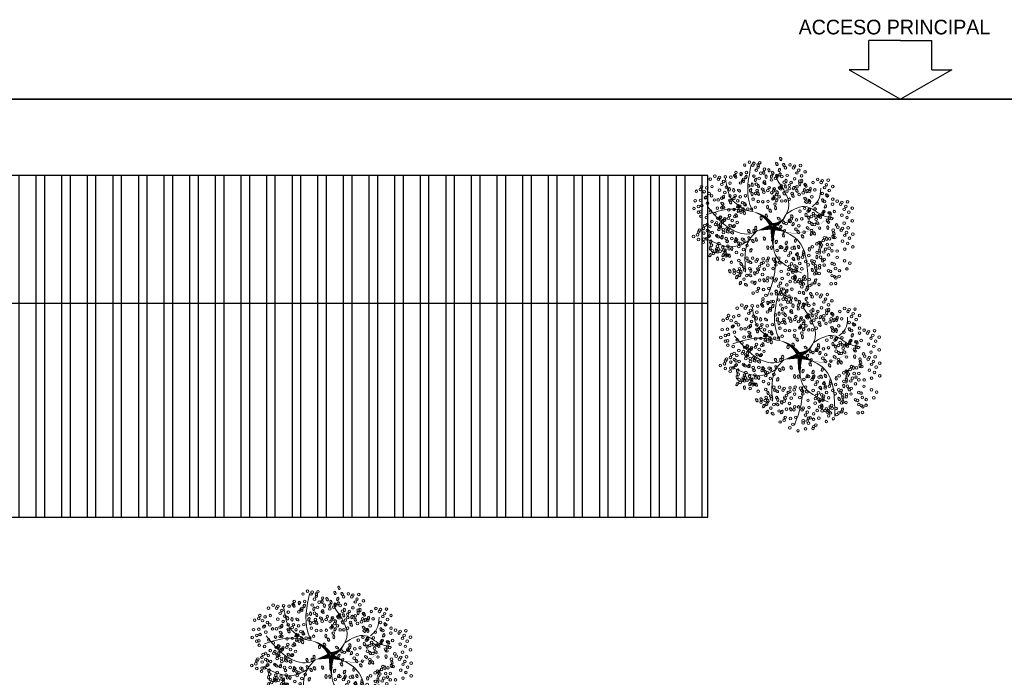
# Model space of a CAD drawing. Header units: millimetres. Extents: x 2017 to 2509, y 466 to 1783.
# Tile 18 of 25: x 2032 to 2061, y 628 to 647. Entities that reach past the tile are written whole.
import ezdxf

# ---------------------------------------------------------------- set-up
doc = ezdxf.new("R2010")
doc.units = ezdxf.units.MM
doc.layers.add('01 - Vegetación', color=3, linetype='Continuous', lineweight=0)

# ---------------------------------------------------------------- blocks, each defined once
blk = doc.blocks.new('SBPLN501')
for p, q in [((-0.4, 0.7), (0, 0)), ((-0.4, 0.43), (-0.4, 0.7)), ((-0.4, 0.43), (-0.8, 0.43)), ((-0.8, 0), (-0.8, 0.43)), ((-0.8, 0), (-0.8, -0.43)), ((-0.4, -0.7), (0, 0)), ((-0.4, -0.43), (-0.8, -0.43)), ((-0.4, -0.43), (-0.4, -0.7))]:
    blk.add_line(p, q)
blk = doc.blocks.new('17')
at = {"layer": '01 - Vegetación'}
for points in [[(4495.84, 1680.23, 1.33, 0.0221, 0.199177), (4489.97, 1684.48, 0.0221, 0.0221, 1.224983)], [(4496.02, 1680.23, 1.33, 0.0221, 0.286986), (4500.47, 1683.82, 0.0221, 0.0221, -1.494927)], [(4497.07, 1679.43, 0.133, 0.0221, 0.381476), (4512.91, 1682.47, 0.0221, 0.0221, -1.841687)], [(4496.02, 1679.76, 1.77, 0.0221, 0), (4491.39, 1678.53, 0.0221, 0.0221, 0)], [(4496.02, 1679.66, 1.77, 0.0221, 0), (4500.28, 1678.15, 0.0221, 0.0221, 0)], [(4496.4, 1679.85, 1.77, 0.0221, 0.074947), (4496.4, 1672.95, 0.0221, 0.0221, 0.762797)]]:
    blk.add_lwpolyline(points, format="xyseb", dxfattribs=at)
for points in [[(4490, 1684.47), (4488.83, 1687.51), (4489.5, 1699.09)], [(4487.73, 1684.98), (4483.44, 1688.25), (4481.42, 1694.81)], [(4497.83, 1680.19), (4501.11, 1685.48), (4497.33, 1694.81)], [(4508.5, 1685.98), (4510.45, 1688), (4511.21, 1691.78)], [(4490, 1684.47), (4482.94, 1685.23), (4475.36, 1683.47)], [(4491.39, 1678.53), (4489.02, 1677.58), (4485.46, 1677.92), (4475.87, 1685.99)], [(4500.47, 1683.82), (4506.92, 1685.99), (4511.46, 1683.47), (4515.25, 1682.46)], [(4491.39, 1678.53), (4489, 1675.9), (4487.73, 1665.57)], [(4496.57, 1678.43), (4497.07, 1670.86), (4505.15, 1665.32)], [(4497.07, 1679.43), (4503.89, 1675.65), (4507.17, 1660.78)], [(4488.74, 1675.4), (4484.7, 1673.64), (4475.11, 1676.16)], [(4497.07, 1670.11), (4496.82, 1665.57), (4494.55, 1658.01)]]:
    blk.add_spline(points, degree=3, dxfattribs=at)
blk = doc.blocks.new('16')
at = {"layer": '01 - Vegetación'}
h = blk.add_hatch(color=40, dxfattribs=at)
h.set_gradient(color1=(255, 191, 0), color2=(223, 255, 127), rotation=180, centered=1, tint=1, name='INVSPHERICAL')
edge = h.paths.add_edge_path()
edge.add_ellipse((4538.847, 1678.642), major_axis=(-0.0033, 0.0777), ratio=0.578492, start_angle=0, end_angle=360, ccw=False)
edge = h.paths.add_edge_path()
edge.add_ellipse((4538.961, 1678.487), major_axis=(-0.0349, 0.0695), ratio=0.578492, start_angle=0, end_angle=360, ccw=False)
edge = h.paths.add_edge_path()
edge.add_ellipse((4538.69, 1678.926), major_axis=(-0.0594, 0.0503), ratio=0.578492, start_angle=0, end_angle=360, ccw=False)
edge = h.paths.add_edge_path()
edge.add_ellipse((4538.676, 1678.266), major_axis=(-0.0033, 0.0777), ratio=0.578492, start_angle=0, end_angle=360, ccw=False)
edge = h.paths.add_edge_path()
edge.add_ellipse((4541.23, 1679.281), major_axis=(0.0274, 0.0728), ratio=0.578492, start_angle=0, end_angle=360, ccw=False)
edge = h.paths.add_edge_path()
edge.add_ellipse((4540.829, 1679.36), major_axis=(-0.0349, 0.0695), ratio=0.578492, start_angle=0, end_angle=360, ccw=False)
edge = h.paths.add_edge_path()
edge.add_ellipse((4541.174, 1679.607), major_axis=(-0.0349, 0.0695), ratio=0.578492, start_angle=0, end_angle=360, ccw=False)
edge = h.paths.add_edge_path()
edge.add_ellipse((4541.072, 1679.421), major_axis=(0.0274, 0.0728), ratio=0.578492, start_angle=0, end_angle=360, ccw=False)
edge = h.paths.add_edge_path()
edge.add_ellipse((4540.113, 1679.632), major_axis=(-0.0349, 0.0695), ratio=0.578492, start_angle=0, end_angle=360, ccw=False)
edge = h.paths.add_edge_path()
edge.add_ellipse((4540.279, 1679.843), major_axis=(-0.0349, 0.0695), ratio=0.578492, start_angle=0, end_angle=360, ccw=False)
edge = h.paths.add_edge_path()
edge.add_ellipse((4540.165, 1679.999), major_axis=(-0.0033, 0.0777), ratio=0.578492, start_angle=0, end_angle=360, ccw=False)
edge = h.paths.add_edge_path()
edge.add_ellipse((4540.499, 1679.956), major_axis=(-0.0033, 0.0777), ratio=0.578492, start_angle=0, end_angle=360, ccw=False)
edge = h.paths.add_edge_path()
edge.add_ellipse((4540.629, 1679.513), major_axis=(-0.0594, 0.0503), ratio=0.578492, start_angle=0, end_angle=360, ccw=False)
edge = h.paths.add_edge_path()
edge.add_ellipse((4540.551, 1680.278), major_axis=(0.0274, 0.0728), ratio=0.578492, start_angle=0, end_angle=360, ccw=False)
edge = h.paths.add_edge_path()
edge.add_ellipse((4539.201, 1679.744), major_axis=(-0.0033, 0.0777), ratio=0.578492, start_angle=0, end_angle=360, ccw=False)
edge = h.paths.add_edge_path()
edge.add_ellipse((4539.14, 1679.893), major_axis=(0.0274, 0.0728), ratio=0.578492, start_angle=0, end_angle=360, ccw=False)
edge = h.paths.add_edge_path()
edge.add_ellipse((4539.208, 1680.126), major_axis=(-0.0033, 0.0777), ratio=0.578492, start_angle=0, end_angle=360, ccw=False)
edge = h.paths.add_edge_path()
edge.add_ellipse((4538.979, 1680.681), major_axis=(-0.0594, 0.0503), ratio=0.578492, start_angle=0, end_angle=360, ccw=False)
edge = h.paths.add_edge_path()
edge.add_ellipse((4538.577, 1680.728), major_axis=(-0.0033, 0.0777), ratio=0.578492, start_angle=0, end_angle=360, ccw=False)
edge = h.paths.add_edge_path()
edge.add_ellipse((4538.926, 1680.033), major_axis=(0.0274, 0.0728), ratio=0.578492, start_angle=0, end_angle=360, ccw=False)
edge = h.paths.add_edge_path()
edge.add_ellipse((4538.95, 1679.842), major_axis=(0.0274, 0.0728), ratio=0.578492, start_angle=0, end_angle=360, ccw=False)
edge = h.paths.add_edge_path()
edge.add_ellipse((4538.621, 1680.191), major_axis=(-0.0349, 0.0695), ratio=0.578492, start_angle=0, end_angle=360, ccw=False)
edge = h.paths.add_edge_path()
edge.add_ellipse((4538.328, 1680.411), major_axis=(0.0274, 0.0728), ratio=0.578492, start_angle=0, end_angle=360, ccw=False)
edge = h.paths.add_edge_path()
edge.add_ellipse((4538.283, 1680.138), major_axis=(-0.0594, 0.0503), ratio=0.578492, start_angle=0, end_angle=360, ccw=False)
edge = h.paths.add_edge_path()
edge.add_ellipse((4538.32, 1679.993), major_axis=(-0.0594, 0.0503), ratio=0.578492, start_angle=0, end_angle=360, ccw=False)
edge = h.paths.add_edge_path()
edge.add_ellipse((4538.755, 1680.687), major_axis=(-0.0033, 0.0777), ratio=0.578492, start_angle=0, end_angle=360, ccw=False)
edge = h.paths.add_edge_path()
edge.add_ellipse((4538.834, 1681.261), major_axis=(-0.0349, 0.0695), ratio=0.578492, start_angle=0, end_angle=360, ccw=False)
edge = h.paths.add_edge_path()
edge.add_ellipse((4539.054, 1681.374), major_axis=(-0.0033, 0.0777), ratio=0.578492, start_angle=0, end_angle=360, ccw=False)
edge = h.paths.add_edge_path()
edge.add_ellipse((4539.147, 1681.076), major_axis=(-0.0594, 0.0503), ratio=0.578492, start_angle=0, end_angle=360, ccw=False)
edge = h.paths.add_edge_path()
edge.add_ellipse((4539.52, 1680.541), major_axis=(-0.0033, 0.0777), ratio=0.578492, start_angle=0, end_angle=360, ccw=False)
edge = h.paths.add_edge_path()
edge.add_ellipse((4539.459, 1680.689), major_axis=(0.0274, 0.0728), ratio=0.578492, start_angle=0, end_angle=360, ccw=False)
edge = h.paths.add_edge_path()
edge.add_ellipse((4539.527, 1680.923), major_axis=(-0.0033, 0.0777), ratio=0.578492, start_angle=0, end_angle=360, ccw=False)
edge = h.paths.add_edge_path()
edge.add_ellipse((4539.265, 1681.244), major_axis=(0.0274, 0.0728), ratio=0.578492, start_angle=0, end_angle=360, ccw=False)
edge = h.paths.add_edge_path()
edge.add_ellipse((4539.188, 1677.478), major_axis=(-0.0594, 0.0503), ratio=0.578492, start_angle=0, end_angle=360, ccw=False)
edge = h.paths.add_edge_path()
edge.add_ellipse((4539.473, 1678.19), major_axis=(0.0274, 0.0728), ratio=0.578492, start_angle=0, end_angle=360, ccw=False)
edge = h.paths.add_edge_path()
edge.add_ellipse((4540.696, 1678.325), major_axis=(0.0274, 0.0728), ratio=0.578492, start_angle=0, end_angle=360, ccw=False)
edge = h.paths.add_edge_path()
edge.add_ellipse((4540.33, 1678.305), major_axis=(-0.0033, 0.0777), ratio=0.578492, start_angle=0, end_angle=360, ccw=False)
edge = h.paths.add_edge_path()
edge.add_ellipse((4540.174, 1678.307), major_axis=(-0.0033, 0.0777), ratio=0.578492, start_angle=0, end_angle=360, ccw=False)
edge = h.paths.add_edge_path()
edge.add_ellipse((4540.488, 1677.717), major_axis=(-0.0594, 0.0503), ratio=0.578492, start_angle=0, end_angle=360, ccw=False)
edge = h.paths.add_edge_path()
edge.add_ellipse((4540.676, 1677.675), major_axis=(-0.0594, 0.0503), ratio=0.578492, start_angle=0, end_angle=360, ccw=False)
edge = h.paths.add_edge_path()
edge.add_ellipse((4539.469, 1677.341), major_axis=(-0.0033, 0.0777), ratio=0.578492, start_angle=0, end_angle=360, ccw=False)
edge = h.paths.add_edge_path()
edge.add_ellipse((4539.773, 1677.406), major_axis=(-0.0594, 0.0503), ratio=0.578492, start_angle=0, end_angle=360, ccw=False)
edge = h.paths.add_edge_path()
edge.add_ellipse((4539.631, 1677.23), major_axis=(-0.0349, 0.0695), ratio=0.578492, start_angle=0, end_angle=360, ccw=False)
edge = h.paths.add_edge_path()
edge.add_ellipse((4539.445, 1677.695), major_axis=(-0.0594, 0.0503), ratio=0.578492, start_angle=0, end_angle=360, ccw=False)
edge = h.paths.add_edge_path()
edge.add_ellipse((4542.676, 1679.136), major_axis=(-0.0033, 0.0777), ratio=0.578492, start_angle=0, end_angle=360, ccw=False)
edge = h.paths.add_edge_path()
edge.add_ellipse((4542.661, 1679.428), major_axis=(-0.0033, 0.0777), ratio=0.578492, start_angle=0, end_angle=360, ccw=False)
edge = h.paths.add_edge_path()
edge.add_ellipse((4542.742, 1679.554), major_axis=(-0.0033, 0.0777), ratio=0.578492, start_angle=0, end_angle=360, ccw=False)
edge = h.paths.add_edge_path()
edge.add_ellipse((4542.776, 1679.728), major_axis=(-0.0349, 0.0695), ratio=0.578492, start_angle=0, end_angle=360, ccw=False)
edge = h.paths.add_edge_path()
edge.add_ellipse((4542.477, 1679.745), major_axis=(0.0274, 0.0728), ratio=0.578492, start_angle=0, end_angle=360, ccw=False)
edge = h.paths.add_edge_path()
edge.add_ellipse((4542.578, 1680.02), major_axis=(0.0274, 0.0728), ratio=0.578492, start_angle=0, end_angle=360, ccw=False)
edge = h.paths.add_edge_path()
edge.add_ellipse((4542.466, 1680.268), major_axis=(-0.0349, 0.0695), ratio=0.578492, start_angle=0, end_angle=360, ccw=False)
edge = h.paths.add_edge_path()
edge.add_ellipse((4542.632, 1680.479), major_axis=(-0.0349, 0.0695), ratio=0.578492, start_angle=0, end_angle=360, ccw=False)
edge = h.paths.add_edge_path()
edge.add_ellipse((4542.359, 1679.577), major_axis=(-0.0594, 0.0503), ratio=0.578492, start_angle=0, end_angle=360, ccw=False)
edge = h.paths.add_edge_path()
edge.add_ellipse((4542.171, 1679.619), major_axis=(-0.0594, 0.0503), ratio=0.578492, start_angle=0, end_angle=360, ccw=False)
edge = h.paths.add_edge_path()
edge.add_ellipse((4542.246, 1679.328), major_axis=(-0.0594, 0.0503), ratio=0.578492, start_angle=0, end_angle=360, ccw=False)
edge = h.paths.add_edge_path()
edge.add_ellipse((4542.369, 1678.498), major_axis=(0.0274, 0.0728), ratio=0.578492, start_angle=0, end_angle=360, ccw=False)
edge = h.paths.add_edge_path()
edge.add_ellipse((4542.902, 1678.749), major_axis=(-0.0349, 0.0695), ratio=0.578492, start_angle=0, end_angle=360, ccw=False)
edge = h.paths.add_edge_path()
edge.add_ellipse((4542.925, 1678.897), major_axis=(-0.0349, 0.0695), ratio=0.578492, start_angle=0, end_angle=360, ccw=False)
edge = h.paths.add_edge_path()
edge.add_ellipse((4542.628, 1678.671), major_axis=(-0.0033, 0.0777), ratio=0.578492, start_angle=0, end_angle=360, ccw=False)
edge = h.paths.add_edge_path()
edge.add_ellipse((4542.11, 1678.896), major_axis=(-0.0349, 0.0695), ratio=0.578492, start_angle=0, end_angle=360, ccw=False)
edge = h.paths.add_edge_path()
edge.add_ellipse((4542.34, 1678.18), major_axis=(-0.0349, 0.0695), ratio=0.578492, start_angle=0, end_angle=360, ccw=False)
edge = h.paths.add_edge_path()
edge.add_ellipse((4538.137, 1679.191), major_axis=(-0.0349, 0.0695), ratio=0.578492, start_angle=0, end_angle=360, ccw=False)
edge = h.paths.add_edge_path()
edge.add_ellipse((4538.099, 1678.758), major_axis=(-0.0594, 0.0503), ratio=0.578492, start_angle=0, end_angle=360, ccw=False)
edge = h.paths.add_edge_path()
edge.add_ellipse((4537.796, 1678.552), major_axis=(0.0274, 0.0728), ratio=0.578492, start_angle=0, end_angle=360, ccw=False)
edge = h.paths.add_edge_path()
edge.add_ellipse((4537.776, 1678.277), major_axis=(-0.0033, 0.0777), ratio=0.578492, start_angle=0, end_angle=360, ccw=False)
edge = h.paths.add_edge_path()
edge.add_ellipse((4539.181, 1678.6), major_axis=(-0.0033, 0.0777), ratio=0.578492, start_angle=0, end_angle=360, ccw=False)
edge = h.paths.add_edge_path()
edge.add_ellipse((4538.502, 1678.968), major_axis=(-0.0594, 0.0503), ratio=0.578492, start_angle=0, end_angle=360, ccw=False)
edge = h.paths.add_edge_path()
edge.add_ellipse((4538.615, 1679.216), major_axis=(-0.0594, 0.0503), ratio=0.578492, start_angle=0, end_angle=360, ccw=False)
edge = h.paths.add_edge_path()
edge.add_ellipse((4538.188, 1679.557), major_axis=(-0.0033, 0.0777), ratio=0.578492, start_angle=0, end_angle=360, ccw=False)
edge = h.paths.add_edge_path()
edge.add_ellipse((4538.203, 1679.265), major_axis=(-0.0033, 0.0777), ratio=0.578492, start_angle=0, end_angle=360, ccw=False)
edge = h.paths.add_edge_path()
edge.add_ellipse((4538.285, 1679.391), major_axis=(-0.0033, 0.0777), ratio=0.578492, start_angle=0, end_angle=360, ccw=False)
edge = h.paths.add_edge_path()
edge.add_ellipse((4538.856, 1679.647), major_axis=(-0.0349, 0.0695), ratio=0.578492, start_angle=0, end_angle=360, ccw=False)
edge = h.paths.add_edge_path()
edge.add_ellipse((4538.272, 1678.751), major_axis=(0.0274, 0.0728), ratio=0.578492, start_angle=0, end_angle=360, ccw=False)
edge = h.paths.add_edge_path()
edge.add_ellipse((4540.863, 1678.985), major_axis=(0.0274, 0.0728), ratio=0.578492, start_angle=0, end_angle=360, ccw=False)
edge = h.paths.add_edge_path()
edge.add_ellipse((4540.823, 1678.811), major_axis=(-0.0349, 0.0695), ratio=0.578492, start_angle=0, end_angle=360, ccw=False)
edge = h.paths.add_edge_path()
edge.add_ellipse((4541.446, 1678.949), major_axis=(-0.0349, 0.0695), ratio=0.578492, start_angle=0, end_angle=360, ccw=False)
edge = h.paths.add_edge_path()
edge.add_ellipse((4540.434, 1680.393), major_axis=(-0.0033, 0.0777), ratio=0.578492, start_angle=0, end_angle=360, ccw=False)
edge = h.paths.add_edge_path()
edge.add_ellipse((4540.419, 1680.685), major_axis=(-0.0033, 0.0777), ratio=0.578492, start_angle=0, end_angle=360, ccw=False)
edge = h.paths.add_edge_path()
edge.add_ellipse((4539.773, 1680.547), major_axis=(-0.0349, 0.0695), ratio=0.578492, start_angle=0, end_angle=360, ccw=False)
edge = h.paths.add_edge_path()
edge.add_ellipse((4539.782, 1680.87), major_axis=(-0.0349, 0.0695), ratio=0.578492, start_angle=0, end_angle=360, ccw=False)
edge = h.paths.add_edge_path()
edge.add_ellipse((4539.668, 1681.126), major_axis=(0.0274, 0.0728), ratio=0.578492, start_angle=0, end_angle=360, ccw=False)
edge = h.paths.add_edge_path()
edge.add_ellipse((4540.336, 1681.276), major_axis=(0.0274, 0.0728), ratio=0.578492, start_angle=0, end_angle=360, ccw=False)
edge = h.paths.add_edge_path()
edge.add_ellipse((4540.381, 1681.413), major_axis=(-0.0349, 0.0695), ratio=0.578492, start_angle=0, end_angle=360, ccw=False)
edge = h.paths.add_edge_path()
edge.add_ellipse((4540.225, 1681.525), major_axis=(-0.0349, 0.0695), ratio=0.578492, start_angle=0, end_angle=360, ccw=False)
edge = h.paths.add_edge_path()
edge.add_ellipse((4540.009, 1681.424), major_axis=(-0.0033, 0.0777), ratio=0.578492, start_angle=0, end_angle=360, ccw=False)
edge = h.paths.add_edge_path()
edge.add_ellipse((4540.106, 1681.258), major_axis=(-0.0033, 0.0777), ratio=0.578492, start_angle=0, end_angle=360, ccw=False)
edge = h.paths.add_edge_path()
edge.add_ellipse((4540.036, 1680.989), major_axis=(-0.0594, 0.0503), ratio=0.578492, start_angle=0, end_angle=360, ccw=False)
edge = h.paths.add_edge_path()
edge.add_ellipse((4539.967, 1680.73), major_axis=(-0.0594, 0.0503), ratio=0.578492, start_angle=0, end_angle=360, ccw=False)
edge = h.paths.add_edge_path()
edge.add_ellipse((4541.92, 1680.217), major_axis=(-0.0033, 0.0777), ratio=0.578492, start_angle=0, end_angle=360, ccw=False)
edge = h.paths.add_edge_path()
edge.add_ellipse((4541.222, 1680.466), major_axis=(-0.0349, 0.0695), ratio=0.578492, start_angle=0, end_angle=360, ccw=False)
edge = h.paths.add_edge_path()
edge.add_ellipse((4541.387, 1680.676), major_axis=(-0.0349, 0.0695), ratio=0.578492, start_angle=0, end_angle=360, ccw=False)
edge = h.paths.add_edge_path()
edge.add_ellipse((4541.251, 1680.784), major_axis=(0.0274, 0.0728), ratio=0.578492, start_angle=0, end_angle=360, ccw=False)
edge = h.paths.add_edge_path()
edge.add_ellipse((4541.818, 1680.659), major_axis=(0.0274, 0.0728), ratio=0.578492, start_angle=0, end_angle=360, ccw=False)
edge = h.paths.add_edge_path()
edge.add_ellipse((4541.942, 1680.743), major_axis=(0.0274, 0.0728), ratio=0.578492, start_angle=0, end_angle=360, ccw=False)
edge = h.paths.add_edge_path()
edge.add_ellipse((4541.762, 1680.886), major_axis=(-0.0349, 0.0695), ratio=0.578492, start_angle=0, end_angle=360, ccw=False)
edge = h.paths.add_edge_path()
edge.add_ellipse((4541.592, 1681.082), major_axis=(-0.0033, 0.0777), ratio=0.578492, start_angle=0, end_angle=360, ccw=False)
edge = h.paths.add_edge_path()
edge.add_ellipse((4541.511, 1680.956), major_axis=(-0.0033, 0.0777), ratio=0.578492, start_angle=0, end_angle=360, ccw=False)
edge = h.paths.add_edge_path()
edge.add_ellipse((4541.775, 1680.201), major_axis=(-0.0594, 0.0503), ratio=0.578492, start_angle=0, end_angle=360, ccw=False)
edge = h.paths.add_edge_path()
edge.add_ellipse((4541.737, 1680.346), major_axis=(-0.0594, 0.0503), ratio=0.578492, start_angle=0, end_angle=360, ccw=False)
edge = h.paths.add_edge_path()
edge.add_ellipse((4541.843, 1679.118), major_axis=(-0.0594, 0.0503), ratio=0.578492, start_angle=0, end_angle=360, ccw=False)
edge = h.paths.add_edge_path()
edge.add_ellipse((4541.881, 1679.551), major_axis=(-0.0349, 0.0695), ratio=0.578492, start_angle=0, end_angle=360, ccw=False)
edge = h.paths.add_edge_path()
edge.add_ellipse((4542.015, 1679.29), major_axis=(-0.0349, 0.0695), ratio=0.578492, start_angle=0, end_angle=360, ccw=False)
edge = h.paths.add_edge_path()
edge.add_ellipse((4541.91, 1679.869), major_axis=(0.0274, 0.0728), ratio=0.578492, start_angle=0, end_angle=360, ccw=False)
edge = h.paths.add_edge_path()
edge.add_ellipse((4541.769, 1679.666), major_axis=(-0.0033, 0.0777), ratio=0.578492, start_angle=0, end_angle=360, ccw=False)
edge = h.paths.add_edge_path()
edge.add_ellipse((4539.676, 1679.115), major_axis=(-0.0033, 0.0777), ratio=0.578492, start_angle=0, end_angle=360, ccw=False)
edge = h.paths.add_edge_path()
edge.add_ellipse((4539.594, 1678.989), major_axis=(-0.0033, 0.0777), ratio=0.578492, start_angle=0, end_angle=360, ccw=False)
edge = h.paths.add_edge_path()
edge.add_ellipse((4539.898, 1679.531), major_axis=(-0.0033, 0.0777), ratio=0.578492, start_angle=0, end_angle=360, ccw=False)
edge = h.paths.add_edge_path()
edge.add_ellipse((4539.697, 1678.641), major_axis=(-0.0349, 0.0695), ratio=0.578492, start_angle=0, end_angle=360, ccw=False)
edge = h.paths.add_edge_path()
edge.add_ellipse((4539.398, 1678.691), major_axis=(-0.0349, 0.0695), ratio=0.578492, start_angle=0, end_angle=360, ccw=False)
edge = h.paths.add_edge_path()
edge.add_ellipse((4539.555, 1678.579), major_axis=(-0.0349, 0.0695), ratio=0.578492, start_angle=0, end_angle=360, ccw=False)
edge = h.paths.add_edge_path()
edge.add_ellipse((4540.714, 1679.167), major_axis=(0.0274, 0.0728), ratio=0.578492, start_angle=0, end_angle=360, ccw=False)
edge = h.paths.add_edge_path()
edge.add_ellipse((4540.549, 1681.79), major_axis=(-0.0349, 0.0695), ratio=0.578492, start_angle=0, end_angle=360, ccw=False)
edge = h.paths.add_edge_path()
edge.add_ellipse((4540.715, 1682.001), major_axis=(-0.0349, 0.0695), ratio=0.578492, start_angle=0, end_angle=360, ccw=False)
edge = h.paths.add_edge_path()
edge.add_ellipse((4540.848, 1681.741), major_axis=(-0.0349, 0.0695), ratio=0.578492, start_angle=0, end_angle=360, ccw=False)
edge = h.paths.add_edge_path()
edge.add_ellipse((4540.661, 1681.542), major_axis=(0.0274, 0.0728), ratio=0.578492, start_angle=0, end_angle=360, ccw=False)
edge = h.paths.add_edge_path()
edge.add_ellipse((4540.684, 1681.351), major_axis=(0.0274, 0.0728), ratio=0.578492, start_angle=0, end_angle=360, ccw=False)
edge = h.paths.add_edge_path()
edge.add_ellipse((4540.56, 1681.267), major_axis=(0.0274, 0.0728), ratio=0.578492, start_angle=0, end_angle=360, ccw=False)
edge = h.paths.add_edge_path()
edge.add_ellipse((4540.528, 1678.539), major_axis=(0.0274, 0.0728), ratio=0.578492, start_angle=0, end_angle=360, ccw=False)
edge = h.paths.add_edge_path()
edge.add_ellipse((4540.38, 1678.647), major_axis=(0.0274, 0.0728), ratio=0.578492, start_angle=0, end_angle=360, ccw=False)
edge = h.paths.add_edge_path()
edge.add_ellipse((4540.034, 1678.678), major_axis=(-0.0349, 0.0695), ratio=0.578492, start_angle=0, end_angle=360, ccw=False)
edge = h.paths.add_edge_path()
edge.add_ellipse((4540.944, 1678.493), major_axis=(0.0274, 0.0728), ratio=0.578492, start_angle=0, end_angle=360, ccw=False)
edge = h.paths.add_edge_path()
edge.add_ellipse((4541.625, 1678.77), major_axis=(-0.0349, 0.0695), ratio=0.578492, start_angle=0, end_angle=360, ccw=False)
edge = h.paths.add_edge_path()
edge.add_ellipse((4541.994, 1678.887), major_axis=(0.0274, 0.0728), ratio=0.578492, start_angle=0, end_angle=360, ccw=False)
edge = h.paths.add_edge_path()
edge.add_ellipse((4541.336, 1678.598), major_axis=(0.0274, 0.0728), ratio=0.578492, start_angle=0, end_angle=360, ccw=False)
edge = h.paths.add_edge_path()
edge.add_ellipse((4539.381, 1678.993), major_axis=(-0.0349, 0.0695), ratio=0.578492, start_angle=0, end_angle=360, ccw=False)
edge = h.paths.add_edge_path()
edge.add_ellipse((4540.938, 1681.079), major_axis=(-0.0033, 0.0777), ratio=0.578492, start_angle=0, end_angle=360, ccw=False)
edge = h.paths.add_edge_path()
edge.add_ellipse((4540.699, 1680.759), major_axis=(-0.0594, 0.0503), ratio=0.578492, start_angle=0, end_angle=360, ccw=False)
edge = h.paths.add_edge_path()
edge.add_ellipse((4540.908, 1680.857), major_axis=(-0.0349, 0.0695), ratio=0.578492, start_angle=0, end_angle=360, ccw=False)
edge = h.paths.add_edge_path()
edge.add_ellipse((4540.863, 1680.561), major_axis=(-0.0349, 0.0695), ratio=0.578492, start_angle=0, end_angle=360, ccw=False)
edge = h.paths.add_edge_path()
edge.add_ellipse((4540.564, 1680.61), major_axis=(-0.0349, 0.0695), ratio=0.578492, start_angle=0, end_angle=360, ccw=False)
edge = h.paths.add_edge_path()
edge.add_ellipse((4539.771, 1681.729), major_axis=(-0.0349, 0.0695), ratio=0.578492, start_angle=0, end_angle=360, ccw=False)
edge = h.paths.add_edge_path()
edge.add_ellipse((4540.968, 1678.302), major_axis=(0.0274, 0.0728), ratio=0.578492, start_angle=0, end_angle=360, ccw=False)
edge = h.paths.add_edge_path()
edge.add_ellipse((4541.908, 1678.227), major_axis=(-0.0033, 0.0777), ratio=0.578492, start_angle=0, end_angle=360, ccw=False)
edge = h.paths.add_edge_path()
edge.add_ellipse((4541.283, 1678.297), major_axis=(-0.0349, 0.0695), ratio=0.578492, start_angle=0, end_angle=360, ccw=False)
edge = h.paths.add_edge_path()
edge.add_ellipse((4541.463, 1678.333), major_axis=(-0.0349, 0.0695), ratio=0.578492, start_angle=0, end_angle=360, ccw=False)
edge = h.paths.add_edge_path()
edge.add_ellipse((4538.021, 1678.159), major_axis=(0.0274, 0.0728), ratio=0.578492, start_angle=0, end_angle=360, ccw=False)
edge = h.paths.add_edge_path()
edge.add_ellipse((4537.772, 1677.992), major_axis=(0.0274, 0.0728), ratio=0.578492, start_angle=0, end_angle=360, ccw=False)
edge = h.paths.add_edge_path()
edge.add_ellipse((4538.082, 1677.841), major_axis=(-0.0033, 0.0777), ratio=0.578492, start_angle=0, end_angle=360, ccw=False)
edge = h.paths.add_edge_path()
edge.add_ellipse((4538.572, 1677.966), major_axis=(-0.0349, 0.0695), ratio=0.578492, start_angle=0, end_angle=360, ccw=False)
edge = h.paths.add_edge_path()
edge.add_ellipse((4538.311, 1677.99), major_axis=(0.0274, 0.0728), ratio=0.578492, start_angle=0, end_angle=360, ccw=False)
edge = h.paths.add_edge_path()
edge.add_ellipse((4538.394, 1678.174), major_axis=(0.0274, 0.0728), ratio=0.578492, start_angle=0, end_angle=360, ccw=False)
edge = h.paths.add_edge_path()
edge.add_ellipse((4538.776, 1677.355), major_axis=(-0.0349, 0.0695), ratio=0.578492, start_angle=0, end_angle=360, ccw=False)
edge = h.paths.add_edge_path()
edge.add_ellipse((4538.597, 1677.319), major_axis=(-0.0349, 0.0695), ratio=0.578492, start_angle=0, end_angle=360, ccw=False)
edge = h.paths.add_edge_path()
edge.add_ellipse((4539.063, 1677.621), major_axis=(-0.0349, 0.0695), ratio=0.578492, start_angle=0, end_angle=360, ccw=False)
edge = h.paths.add_edge_path()
edge.add_ellipse((4539.033, 1676.828), major_axis=(0.0274, 0.0728), ratio=0.578492, start_angle=0, end_angle=360, ccw=False)
edge = h.paths.add_edge_path()
edge.add_ellipse((4539.009, 1677.162), major_axis=(0.0274, 0.0728), ratio=0.578492, start_angle=0, end_angle=360, ccw=False)
edge = h.paths.add_edge_path()
edge.add_ellipse((4538.885, 1677.078), major_axis=(0.0274, 0.0728), ratio=0.578492, start_angle=0, end_angle=360, ccw=False)
edge = h.paths.add_edge_path()
edge.add_ellipse((4539.054, 1677.298), major_axis=(-0.0349, 0.0695), ratio=0.578492, start_angle=0, end_angle=360, ccw=False)
edge = h.paths.add_edge_path()
edge.add_ellipse((4542.221, 1677.913), major_axis=(-0.0033, 0.0777), ratio=0.578492, start_angle=0, end_angle=360, ccw=False)
edge = h.paths.add_edge_path()
edge.add_ellipse((4542.451, 1677.771), major_axis=(-0.0349, 0.0695), ratio=0.578492, start_angle=0, end_angle=360, ccw=False)
edge = h.paths.add_edge_path()
edge.add_ellipse((4541.18, 1677.355), major_axis=(-0.0349, 0.0695), ratio=0.578492, start_angle=0, end_angle=360, ccw=False)
edge = h.paths.add_edge_path()
edge.add_ellipse((4541.671, 1678.102), major_axis=(-0.0033, 0.0777), ratio=0.578492, start_angle=0, end_angle=360, ccw=False)
edge = h.paths.add_edge_path()
edge.add_ellipse((4541.411, 1678.017), major_axis=(-0.0033, 0.0777), ratio=0.578492, start_angle=0, end_angle=360, ccw=False)
edge = h.paths.add_edge_path()
edge.add_ellipse((4542.075, 1677.637), major_axis=(-0.0594, 0.0503), ratio=0.578492, start_angle=0, end_angle=360, ccw=False)
edge = h.paths.add_edge_path()
edge.add_ellipse((4541.252, 1677.826), major_axis=(-0.0349, 0.0695), ratio=0.578492, start_angle=0, end_angle=360, ccw=False)
edge = h.paths.add_edge_path()
edge.add_ellipse((4541.596, 1676.853), major_axis=(-0.0033, 0.0777), ratio=0.578492, start_angle=0, end_angle=360, ccw=False)
edge = h.paths.add_edge_path()
edge.add_ellipse((4541.655, 1677.018), major_axis=(-0.0033, 0.0777), ratio=0.578492, start_angle=0, end_angle=360, ccw=False)
edge = h.paths.add_edge_path()
edge.add_ellipse((4542.033, 1677.371), major_axis=(-0.0349, 0.0695), ratio=0.578492, start_angle=0, end_angle=360, ccw=False)
edge = h.paths.add_edge_path()
edge.add_ellipse((4542.19, 1677.259), major_axis=(-0.0349, 0.0695), ratio=0.578492, start_angle=0, end_angle=360, ccw=False)
edge = h.paths.add_edge_path()
edge.add_ellipse((4542.168, 1676.931), major_axis=(0.0274, 0.0728), ratio=0.578492, start_angle=0, end_angle=360, ccw=False)
edge = h.paths.add_edge_path()
edge.add_ellipse((4542.176, 1677.433), major_axis=(-0.0349, 0.0695), ratio=0.578492, start_angle=0, end_angle=360, ccw=False)
edge = h.paths.add_edge_path()
edge.add_ellipse((4541.313, 1677.094), major_axis=(-0.0349, 0.0695), ratio=0.578492, start_angle=0, end_angle=360, ccw=False)
edge = h.paths.add_edge_path()
edge.add_ellipse((4541.359, 1677.391), major_axis=(-0.0349, 0.0695), ratio=0.578492, start_angle=0, end_angle=360, ccw=False)
edge = h.paths.add_edge_path()
edge.add_ellipse((4540.019, 1676.943), major_axis=(-0.0349, 0.0695), ratio=0.578492, start_angle=0, end_angle=360, ccw=False)
edge = h.paths.add_edge_path()
edge.add_ellipse((4539.641, 1676.826), major_axis=(0.0274, 0.0728), ratio=0.578492, start_angle=0, end_angle=360, ccw=False)
edge = h.paths.add_edge_path()
edge.add_ellipse((4539.262, 1676.754), major_axis=(-0.0594, 0.0503), ratio=0.578492, start_angle=0, end_angle=360, ccw=False)
edge = h.paths.add_edge_path()
edge.add_ellipse((4539.45, 1677.146), major_axis=(-0.0594, 0.0503), ratio=0.578492, start_angle=0, end_angle=360, ccw=False)
at = {"layer": '01 - Vegetación', "extrusion": (0, 0, -1)}
for centre, major_axis in [((4540.715, 1682.001), (-0.0349, 0.0695)), ((4539.771, 1681.729), (-0.0349, 0.0695)), ((4540.225, 1681.525), (-0.0349, 0.0695)), ((4540.549, 1681.79), (-0.0349, 0.0695)), ((4540.848, 1681.741), (-0.0349, 0.0695)), ((4538.834, 1681.261), (-0.0349, 0.0695)), ((4539.054, 1681.374), (-0.0033, 0.0777)), ((4540.009, 1681.424), (-0.0033, 0.0777)), ((4540.106, 1681.258), (-0.0033, 0.0777)), ((4540.381, 1681.413), (-0.0349, 0.0695)), ((4540.938, 1681.079), (-0.0033, 0.0777)), ((4541.592, 1681.082), (-0.0033, 0.0777)), ((4538.577, 1680.728), (-0.0033, 0.0777)), ((4538.755, 1680.687), (-0.0033, 0.0777)), ((4539.527, 1680.923), (-0.0033, 0.0777)), ((4539.782, 1680.87), (-0.0349, 0.0695)), ((4540.419, 1680.685), (-0.0033, 0.0777)), ((4540.908, 1680.857), (-0.0349, 0.0695)), ((4541.387, 1680.676), (-0.0349, 0.0695)), ((4541.511, 1680.956), (-0.0033, 0.0777)), ((4541.762, 1680.886), (-0.0349, 0.0695)), ((4539.52, 1680.541), (-0.0033, 0.0777)), ((4539.773, 1680.547), (-0.0349, 0.0695)), ((4540.434, 1680.393), (-0.0033, 0.0777)), ((4540.564, 1680.61), (-0.0349, 0.0695)), ((4540.863, 1680.561), (-0.0349, 0.0695)), ((4541.222, 1680.466), (-0.0349, 0.0695)), ((4542.466, 1680.268), (-0.0349, 0.0695)), ((4542.632, 1680.479), (-0.0349, 0.0695)), ((4538.621, 1680.191), (-0.0349, 0.0695)), ((4539.208, 1680.126), (-0.0033, 0.0777)), ((4540.165, 1679.999), (-0.0033, 0.0777)), ((4540.279, 1679.843), (-0.0349, 0.0695)), ((4540.499, 1679.956), (-0.0033, 0.0777)), ((4541.92, 1680.217), (-0.0033, 0.0777)), ((4538.188, 1679.557), (-0.0033, 0.0777)), ((4538.856, 1679.647), (-0.0349, 0.0695)), ((4539.201, 1679.744), (-0.0033, 0.0777)), ((4539.898, 1679.531), (-0.0033, 0.0777)), ((4540.113, 1679.632), (-0.0349, 0.0695)), ((4541.174, 1679.607), (-0.0349, 0.0695)), ((4541.769, 1679.666), (-0.0033, 0.0777)), ((4541.881, 1679.551), (-0.0349, 0.0695)), ((4542.661, 1679.428), (-0.0033, 0.0777)), ((4542.742, 1679.554), (-0.0033, 0.0777)), ((4542.776, 1679.728), (-0.0349, 0.0695)), ((4538.137, 1679.191), (-0.0349, 0.0695)), ((4538.203, 1679.265), (-0.0033, 0.0777)), ((4538.285, 1679.391), (-0.0033, 0.0777)), ((4539.381, 1678.993), (-0.0349, 0.0695)), ((4539.676, 1679.115), (-0.0033, 0.0777)), ((4540.829, 1679.36), (-0.0349, 0.0695)), ((4542.015, 1679.29), (-0.0349, 0.0695)), ((4542.676, 1679.136), (-0.0033, 0.0777)), ((4538.847, 1678.642), (-0.0033, 0.0777)), ((4539.181, 1678.6), (-0.0033, 0.0777)), ((4539.398, 1678.691), (-0.0349, 0.0695)), ((4539.594, 1678.989), (-0.0033, 0.0777)), ((4539.697, 1678.641), (-0.0349, 0.0695)), ((4540.034, 1678.678), (-0.0349, 0.0695)), ((4540.823, 1678.811), (-0.0349, 0.0695)), ((4541.446, 1678.949), (-0.0349, 0.0695)), ((4541.625, 1678.77), (-0.0349, 0.0695)), ((4542.11, 1678.896), (-0.0349, 0.0695)), ((4542.628, 1678.671), (-0.0033, 0.0777)), ((4542.902, 1678.749), (-0.0349, 0.0695)), ((4542.925, 1678.897), (-0.0349, 0.0695)), ((4537.776, 1678.277), (-0.0033, 0.0777)), ((4538.676, 1678.266), (-0.0033, 0.0777)), ((4538.961, 1678.487), (-0.0349, 0.0695)), ((4539.555, 1678.579), (-0.0349, 0.0695)), ((4540.174, 1678.307), (-0.0033, 0.0777)), ((4540.33, 1678.305), (-0.0033, 0.0777)), ((4541.283, 1678.297), (-0.0349, 0.0695)), ((4541.463, 1678.333), (-0.0349, 0.0695)), ((4541.908, 1678.227), (-0.0033, 0.0777)), ((4542.34, 1678.18), (-0.0349, 0.0695)), ((4538.082, 1677.841), (-0.0033, 0.0777)), ((4538.572, 1677.966), (-0.0349, 0.0695)), ((4541.252, 1677.826), (-0.0349, 0.0695)), ((4541.411, 1678.017), (-0.0033, 0.0777)), ((4541.671, 1678.102), (-0.0033, 0.0777)), ((4542.221, 1677.913), (-0.0033, 0.0777)), ((4542.451, 1677.771), (-0.0349, 0.0695)), ((4538.776, 1677.355), (-0.0349, 0.0695)), ((4539.063, 1677.621), (-0.0349, 0.0695)), ((4541.18, 1677.355), (-0.0349, 0.0695)), ((4541.359, 1677.391), (-0.0349, 0.0695)), ((4542.033, 1677.371), (-0.0349, 0.0695)), ((4542.176, 1677.433), (-0.0349, 0.0695)), ((4538.597, 1677.319), (-0.0349, 0.0695)), ((4539.054, 1677.298), (-0.0349, 0.0695)), ((4539.469, 1677.341), (-0.0033, 0.0777)), ((4539.631, 1677.23), (-0.0349, 0.0695)), ((4540.019, 1676.943), (-0.0349, 0.0695)), ((4541.313, 1677.094), (-0.0349, 0.0695)), ((4541.655, 1677.018), (-0.0033, 0.0777)), ((4542.19, 1677.259), (-0.0349, 0.0695)), ((4541.596, 1676.853), (-0.0033, 0.0777))]:
    blk.add_ellipse(centre, major_axis=major_axis, ratio=0.578492, start_param=3.141593, end_param=9.424778, dxfattribs=at)
for centre, major_axis in [((4540.661, 1681.542), (0.0274, 0.0728)), ((4539.147, 1681.076), (-0.0594, 0.0503)), ((4539.265, 1681.244), (0.0274, 0.0728)), ((4539.668, 1681.126), (0.0274, 0.0728)), ((4540.336, 1681.276), (0.0274, 0.0728)), ((4540.56, 1681.267), (0.0274, 0.0728)), ((4540.684, 1681.351), (0.0274, 0.0728)), ((4538.979, 1680.681), (-0.0594, 0.0503)), ((4539.459, 1680.689), (0.0274, 0.0728)), ((4539.967, 1680.73), (-0.0594, 0.0503)), ((4540.036, 1680.989), (-0.0594, 0.0503)), ((4540.699, 1680.759), (-0.0594, 0.0503)), ((4541.251, 1680.784), (0.0274, 0.0728)), ((4541.818, 1680.659), (0.0274, 0.0728)), ((4541.942, 1680.743), (0.0274, 0.0728)), ((4538.328, 1680.411), (0.0274, 0.0728)), ((4540.551, 1680.278), (0.0274, 0.0728)), ((4541.737, 1680.346), (-0.0594, 0.0503)), ((4538.283, 1680.138), (-0.0594, 0.0503)), ((4538.32, 1679.993), (-0.0594, 0.0503)), ((4538.926, 1680.033), (0.0274, 0.0728)), ((4538.95, 1679.842), (0.0274, 0.0728)), ((4539.14, 1679.893), (0.0274, 0.0728)), ((4541.775, 1680.201), (-0.0594, 0.0503)), ((4541.91, 1679.869), (0.0274, 0.0728)), ((4542.578, 1680.02), (0.0274, 0.0728)), ((4540.629, 1679.513), (-0.0594, 0.0503)), ((4541.072, 1679.421), (0.0274, 0.0728)), ((4542.171, 1679.619), (-0.0594, 0.0503)), ((4542.359, 1679.577), (-0.0594, 0.0503)), ((4542.477, 1679.745), (0.0274, 0.0728)), ((4538.615, 1679.216), (-0.0594, 0.0503)), ((4540.714, 1679.167), (0.0274, 0.0728)), ((4541.23, 1679.281), (0.0274, 0.0728)), ((4541.843, 1679.118), (-0.0594, 0.0503)), ((4542.246, 1679.328), (-0.0594, 0.0503)), ((4538.099, 1678.758), (-0.0594, 0.0503)), ((4538.272, 1678.751), (0.0274, 0.0728)), ((4538.502, 1678.968), (-0.0594, 0.0503)), ((4538.69, 1678.926), (-0.0594, 0.0503)), ((4540.38, 1678.647), (0.0274, 0.0728)), ((4540.863, 1678.985), (0.0274, 0.0728)), ((4541.336, 1678.598), (0.0274, 0.0728)), ((4541.994, 1678.887), (0.0274, 0.0728)), ((4537.796, 1678.552), (0.0274, 0.0728)), ((4538.394, 1678.174), (0.0274, 0.0728)), ((4539.473, 1678.19), (0.0274, 0.0728)), ((4540.528, 1678.539), (0.0274, 0.0728)), ((4540.696, 1678.325), (0.0274, 0.0728)), ((4540.944, 1678.493), (0.0274, 0.0728)), ((4540.968, 1678.302), (0.0274, 0.0728)), ((4542.369, 1678.498), (0.0274, 0.0728)), ((4537.772, 1677.992), (0.0274, 0.0728)), ((4538.021, 1678.159), (0.0274, 0.0728)), ((4538.311, 1677.99), (0.0274, 0.0728)), ((4539.188, 1677.478), (-0.0594, 0.0503)), ((4539.445, 1677.695), (-0.0594, 0.0503)), ((4539.773, 1677.406), (-0.0594, 0.0503)), ((4540.488, 1677.717), (-0.0594, 0.0503)), ((4540.676, 1677.675), (-0.0594, 0.0503)), ((4542.075, 1677.637), (-0.0594, 0.0503)), ((4538.885, 1677.078), (0.0274, 0.0728)), ((4539.009, 1677.162), (0.0274, 0.0728)), ((4539.45, 1677.146), (-0.0594, 0.0503)), ((4539.033, 1676.828), (0.0274, 0.0728)), ((4539.262, 1676.754), (-0.0594, 0.0503)), ((4539.641, 1676.826), (0.0274, 0.0728)), ((4542.168, 1676.931), (0.0274, 0.0728))]:
    blk.add_ellipse(centre, major_axis=major_axis, ratio=0.578492, dxfattribs=at)
blk = doc.blocks.new('18')
at = {"color": 60}
for centre in [(4488.87, 1699.94), (4490.32, 1699.58), (4492.13, 1699.76), (4484.7, 1696.68), (4486.33, 1696.32), (4487.42, 1699.03), (4487.96, 1696.68), (4489.95, 1699.03), (4491.04, 1697.4), (4491.59, 1698.31), (4492.49, 1696.5), (4493.58, 1697.76), (4500.15, 1698.17), (4501.6, 1699.08), (4502.68, 1698.17), (4503.05, 1698.72), (4503.77, 1696.54), (4504.32, 1697.45), (4504.86, 1698.9), (4506.31, 1696.91), (4476.66, 1694.63), (4478.11, 1695.54), (4479.2, 1694.63), (4479.56, 1695.18), (4480.83, 1693.91), (4481.37, 1695.36), (4482.82, 1693.36), (4483.07, 1695.23), (4484.34, 1695.77), (4486.15, 1693.42), (4487.06, 1694.51), (4490.32, 1695.59), (4491.04, 1693.06), (4491.95, 1694.87), (4493.58, 1693.78), (4495.8, 1694.37), (4497.07, 1694.91), (4497.43, 1695.82), (4499.06, 1695.46), (4499.79, 1693.65), (4500.69, 1695.82), (4501.93, 1693.6), (4503.05, 1694.73), (4504.68, 1694.01), (4505.22, 1695.64), (4472.31, 1690.83), (4473.58, 1691.37), (4473.94, 1692.28), (4474.77, 1690.7), (4475.57, 1691.92), (4476.3, 1690.11), (4477.21, 1692.28), (4479.56, 1691.19), (4480.29, 1693), (4481.19, 1690.47), (4481.74, 1692.1), (4488.69, 1692.51), (4490.76, 1690.17), (4491.3, 1691.07), (4493.41, 1690.52), (4494.68, 1691.06), (4495.05, 1691.97), (4495.88, 1690.38), (4496.68, 1691.6), (4498.31, 1691.97), (4498.88, 1692.56), (4500.66, 1690.88), (4501.39, 1692.69), (4501.42, 1691.65), (4502.29, 1690.16), (4503.77, 1692.2), (4506.31, 1692.92), (4471.96, 1687.88), (4473.62, 1688.01), (4475.16, 1688.77), (4475.39, 1689.02), (4475.8, 1687.11), (4477.08, 1689.41), (4477.93, 1688.11), (4479.13, 1688.13), (4480.29, 1688.66), (4482.79, 1688), (4482.82, 1689.38), (4484.06, 1688.54), (4484.42, 1689.44), (4485.25, 1687.86), (4486.05, 1689.08), (4486.77, 1687.27), (4487.68, 1689.44), (4490.04, 1688.36), (4491.67, 1687.63), (4493.06, 1687.57), (4494.72, 1687.69), (4496.26, 1688.46), (4496.5, 1688.71), (4497.4, 1689.79), (4498.18, 1689.1), (4499.03, 1687.8), (4500.23, 1687.82), (4501.39, 1688.34), (4471.57, 1685.45), (4472.98, 1686.09), (4472.98, 1684.29), (4473.62, 1684.42), (4474.01, 1686.34), (4476.7, 1684.68), (4478.87, 1685.57), (4480.28, 1685.7), (4482.43, 1685.04), (4484.1, 1685.17), (4485.63, 1685.94), (4485.87, 1686.18), (4486.27, 1684.27), (4487.55, 1686.58), (4488.4, 1685.28), (4489.6, 1685.3), (4490.76, 1685.82), (4496.9, 1686.8), (4473.75, 1683.01), (4475.42, 1682.63), (4478.11, 1683.78), (4479, 1682.37), (4479.9, 1682.75), (4481.08, 1681.83), (4481.18, 1682.24), (4482.35, 1682.38), (4482.71, 1683.28), (4483.54, 1681.7), (4484.34, 1682.92), (4485.07, 1681.11), (4473.32, 1678.69), (4474.59, 1679.23), (4474.95, 1680.14), (4475.78, 1678.56), (4476.58, 1679.78), (4477.31, 1677.97), (4480.73, 1678.88), (4482.39, 1679.01), (4483.93, 1679.78), (4484.16, 1680.02), (4472.96, 1675.74), (4474.63, 1675.87), (4476.17, 1676.64), (4476.4, 1676.88), (4481.65, 1676.05), (4477.3, 1672.25), (4478.56, 1672.79), (4478.93, 1673.7), (4479.76, 1672.11), (4480.56, 1673.33), (4481.28, 1671.52), (4482.19, 1673.7), (4482.06, 1670.83)]:
    blk.add_circle(centre, 0.405, dxfattribs=at)
at = {"color": 62}
for centre in [(4508.79, 1693.6), (4510.24, 1694.51), (4511.33, 1693.6), (4511.69, 1694.15), (4513.51, 1694.33), (4505.71, 1690.35), (4506.08, 1691.25), (4507.71, 1690.89), (4509.34, 1691.25), (4511.69, 1690.16), (4512.42, 1691.97), (4512.96, 1692.88), (4513.87, 1691.07), (4514.96, 1692.34), (4504.45, 1689.8), (4507.53, 1687.99), (4508.43, 1689.08), (4510.06, 1687.09), (4512.42, 1687.63), (4513.33, 1689.44), (4514.96, 1688.35), (4477.2, 1681.39), (4478.65, 1681.03), (4480.46, 1681.21), (4473.03, 1678.13), (4474.66, 1677.77), (4475.75, 1680.49), (4476.29, 1678.13), (4478.29, 1680.49), (4479.37, 1678.86), (4479.92, 1679.76), (4480.82, 1677.95), (4481.91, 1679.22), (4471.4, 1676.68), (4472.67, 1677.23), (4474.48, 1674.87), (4475.39, 1675.96), (4478.65, 1677.04), (4480.28, 1676.32), (4481.91, 1675.23), (4481.98, 1675.16), (4483.43, 1676.06), (4484.51, 1675.16), (4484.88, 1675.7), (4486.69, 1675.88), (4477.02, 1673.97), (4478.9, 1671.9), (4479.26, 1672.8), (4479.37, 1674.51), (4480.89, 1672.44), (4482.52, 1672.8), (4484.88, 1671.72), (4485.6, 1673.53), (4486.15, 1674.43), (4487.05, 1672.62), (4488.14, 1673.89), (4477.63, 1671.36), (4480.71, 1669.54), (4481.61, 1670.63), (4483.25, 1668.64), (4485.6, 1669.18), (4486.51, 1670.99), (4488.14, 1669.91)]:
    blk.add_circle(centre, 0.405, dxfattribs=at)
at = {"color": 64}
for centre in [(4516.35, 1687.74), (4517.8, 1687.37), (4519.61, 1687.56), (4512.18, 1684.48), (4513.81, 1684.11), (4514.9, 1686.83), (4515.45, 1684.48), (4517.44, 1686.83), (4518.53, 1685.2), (4519.07, 1686.11), (4519.98, 1684.3), (4521.06, 1685.56), (4510.55, 1683.03), (4511.82, 1683.57), (4513.63, 1681.22), (4514.54, 1682.3), (4517.8, 1683.39), (4518.53, 1680.86), (4519.43, 1682.67), (4521.06, 1681.58), (4516.17, 1680.31), (4488.48, 1669), (4489.93, 1669.91), (4491.01, 1669), (4491.38, 1669.55), (4493.19, 1669.73), (4485.4, 1665.74), (4485.76, 1666.65), (4487.39, 1666.29), (4489.02, 1666.65), (4491.38, 1665.56), (4492.1, 1667.37), (4492.65, 1668.28), (4493.55, 1666.47), (4494.64, 1667.74), (4484.13, 1665.2), (4487.21, 1663.39), (4488.12, 1664.48), (4489.75, 1662.48), (4492.1, 1663.03), (4493.01, 1664.84), (4494.43, 1662.83), (4494.64, 1663.75), (4495.88, 1663.74), (4496.96, 1662.83), (4497.33, 1663.38), (4499.14, 1663.56), (4491.35, 1659.57), (4491.71, 1660.48), (4493.34, 1660.12), (4494.97, 1660.48), (4497.33, 1659.39), (4498.05, 1661.2), (4498.59, 1662.11), (4499.5, 1660.3), (4500.59, 1661.57), (4490.08, 1659.03), (4493.16, 1657.22), (4494.06, 1658.31), (4495.69, 1656.31), (4498.05, 1656.86), (4498.96, 1658.67), (4500.59, 1657.58)]:
    blk.add_circle(centre, 0.405, dxfattribs=at)
at = {"color": 66}
for centre in [(4504.72, 1684.6), (4506.17, 1685.5), (4507.25, 1684.6), (4507.62, 1685.14), (4508.89, 1683.87), (4509.43, 1685.32), (4500.37, 1680.79), (4501.64, 1681.34), (4502, 1682.24), (4503.63, 1681.88), (4505.26, 1682.24), (4507.62, 1681.15), (4508.34, 1682.97), (4509.79, 1682.06), (4510.88, 1683.33), (4503.45, 1678.98), (4504.36, 1680.07), (4505.99, 1678.08), (4508.34, 1678.62), (4509.25, 1680.43), (4510.88, 1679.34), (4515.09, 1678.69), (4516.54, 1679.6), (4517.63, 1678.69), (4517.99, 1679.24), (4519.26, 1677.97), (4519.8, 1679.42), (4510.74, 1674.89), (4512.01, 1675.43), (4512.37, 1676.34), (4514, 1675.98), (4515.63, 1676.34), (4517.99, 1675.25), (4518.71, 1677.06), (4520.16, 1676.16), (4521.25, 1677.43), (4497.55, 1672.33), (4499, 1673.23), (4500.09, 1672.33), (4500.45, 1672.87), (4501.72, 1671.6), (4502.26, 1673.05), (4513.82, 1673.08), (4514.73, 1674.17), (4516.36, 1672.17), (4518.71, 1672.72), (4519.62, 1674.53), (4521.25, 1673.44), (4493.2, 1668.52), (4494.47, 1669.07), (4494.83, 1669.97), (4496.46, 1669.61), (4498.09, 1669.97), (4500.45, 1668.89), (4501.17, 1670.7), (4502.62, 1669.79), (4503.71, 1671.06), (4496.28, 1666.71), (4497.19, 1667.8), (4498.82, 1665.81), (4501.17, 1666.35), (4502.08, 1668.16), (4503.71, 1667.08)]:
    blk.add_circle(centre, 0.405, dxfattribs=at)
at = {"color": 68}
for centre in [(4508.56, 1673.48), (4510.01, 1674.38), (4510.03, 1671.75), (4510.71, 1671.54), (4511.1, 1673.48), (4511.46, 1674.02), (4512.19, 1671.85), (4512.73, 1672.75), (4513.27, 1674.2), (4514.72, 1672.21), (4504.21, 1669.68), (4504.25, 1670.19), (4505.48, 1670.22), (4505.85, 1671.12), (4506.56, 1668.91), (4507.48, 1670.76), (4508.46, 1669.1), (4509.15, 1668.89), (4511.12, 1670.22), (4512.34, 1669.55), (4513.64, 1670.94), (4516.32, 1670.19), (4518.67, 1669.11), (4501.44, 1667.37), (4502.46, 1665.58), (4503.1, 1667.5), (4503.49, 1665.84), (4504.64, 1668.27), (4505.28, 1666.6), (4507.29, 1667.87), (4509.55, 1667.57), (4510.78, 1666.9), (4510.86, 1667.66), (4512.27, 1667.78), (4513.63, 1666), (4514.32, 1665.79), (4514.72, 1668.23), (4515.41, 1668.02), (4515.82, 1666.7), (4517.04, 1666.03), (4519.4, 1666.57), (4520.3, 1668.38), (4501.05, 1664.94), (4501.66, 1662.6), (4502.46, 1663.79), (4503.1, 1663.92), (4503.1, 1663.5), (4503.23, 1662.51), (4504.19, 1662.6), (4504.55, 1663.14), (4506.18, 1664.17), (4506.37, 1663.32), (4507.59, 1663.27), (4509.3, 1665.01), (4509.38, 1662.25), (4510.71, 1665.14), (4514.72, 1664.47), (4515.56, 1664.14), (4515.95, 1663.8), (4516.97, 1664.26), (4498.57, 1659.34), (4498.94, 1660.24), (4500.57, 1659.88), (4502.2, 1660.24), (4504.9, 1662.12), (4505.28, 1660.97), (4505.82, 1661.87), (4506.73, 1660.06), (4507.82, 1661.33), (4508.48, 1661.86), (4510.66, 1661.74), (4514.47, 1661.91), (4515.88, 1662.04), (4497.31, 1658.79), (4500.39, 1656.98), (4501.29, 1658.07), (4504.55, 1659.16)]:
    blk.add_circle(centre, 0.405, dxfattribs=at)
at = {"layer": '01 - Vegetación', "xscale": 7.5, "yscale": 7.5, "zscale": 7.5}
blk.add_blockref('16', (-29556.67, -10914.05), dxfattribs=at)
at = {"layer": '01 - Vegetación'}
blk.add_blockref('17', (0, 0), dxfattribs=at)

msp = doc.modelspace()

# ---------------------------------------------------------------- hatches: boundary and pattern name
h = msp.add_hatch()
h.set_pattern_fill('ANSI32', color=1, scale=2, angle=45)
h.set_pattern_definition([(90, (1743.4497, 585.80636), (-0.75, 1e-16), []), (90, (1743.6997, 586.05636), (-0.75, 1e-16), [])])
h.paths.add_polyline_path([(2051.868, 642.502), (2026.868, 642.502), (2026.868, 638.752), (2051.868, 638.752)])
h.paths.add_polyline_path([(2051.868, 638.752), (2026.868, 638.752), (2026.868, 632.502), (2041.868, 632.502), (2051.868, 632.502)])

# ---------------------------------------------------------------- linework, layer by layer
for p, q in [((2141.117, 644.729), (2024.769, 644.729)), ((2051.868, 642.502), (2026.868, 642.502)), ((2051.868, 632.502), (2051.868, 642.502)), ((2051.868, 638.752), (2026.868, 638.752)), ((2026.868, 632.502), (2041.868, 632.502)), ((2041.868, 632.502), (2051.868, 632.502))]:
    msp.add_line(p, q)
msp.add_lwpolyline([(2024.769, 644.729), (2141.117, 644.729), (2141.117, 474.378), (2024.769, 474.378)], close=True)

# ---------------------------------------------------------------- block references
at = {"xscale": -2.144917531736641, "yscale": 2.144917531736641, "zscale": 2.144917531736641, "rotation": 90}
msp.add_blockref('SBPLN501', (2057.507, 644.731), dxfattribs=at)
at = {"layer": '01 - Vegetación', "xscale": 0.09363903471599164, "yscale": 0.09363903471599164, "zscale": 0.09363903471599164}
for p in [(1632.747, 483.708), (1633.534, 479.934), (1619.813, 471.155)]:
    msp.add_blockref('18', p, dxfattribs=at)

# ---------------------------------------------------------------- texts
at = {"insert": (2054.525, 646.621), "char_height": 0.42898, "attachment_point": 7}
msp.add_mtext_dynamic_manual_height_columns('\\A1;{\\fZurich Cn BT|b0|i0|c0|p34;\\C2;ACCESO PRINCIPAL}', width=6.87287, gutter_width=1, heights=[0], dxfattribs=at)

doc.saveas('drawing.dxf')
